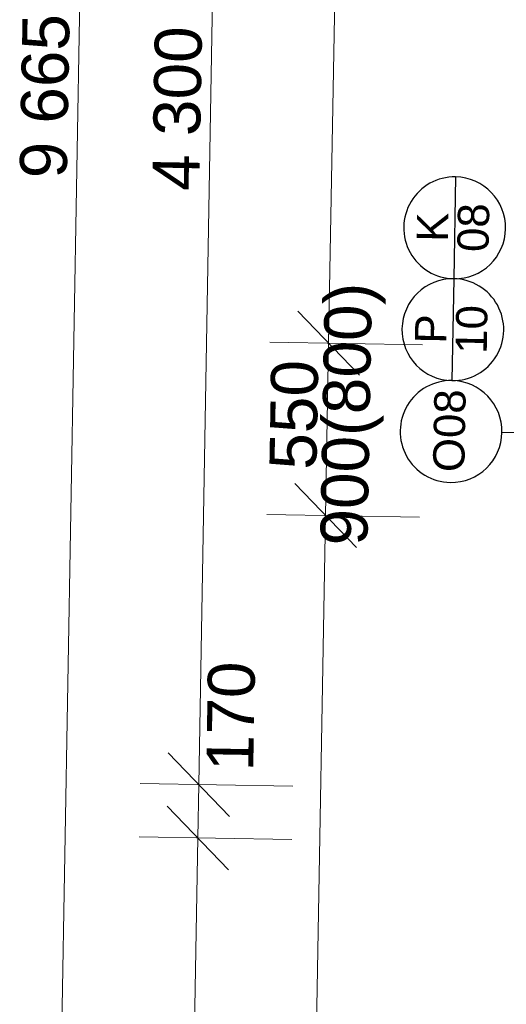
# Model space of a CAD drawing. Header units: millimetres. Extents: x -24674 to 2959, y -2716 to 20653.
# Tile 27 of 161: x -22201 to -20647, y 2320 to 5462. Entities that reach past the tile are written whole.
import ezdxf

# ---------------------------------------------------------------- set-up
doc = ezdxf.new("R2010")
doc.units = ezdxf.units.MM
doc.header["$MEASUREMENT"] = 0
for name, color, linetype in [('9._POHLED ZÁPADNÍ_1_Kóty - SP', 7, 'Continuous'), ('9._POHLED ZÁPADNÍ_1_Nové_Otvory – Značky oken', 7, 'Continuous'), ('9._POHLED ZÁPADNÍ_1_Otvory – Značky oken', 7, 'Continuous')]:
    doc.layers.add(name, color=color, linetype=linetype)
doc.styles.add('GENEROVANÝ_STYL_1', font='txt')
doc.styles.add('GENEROVANÝ_STYL_2', font='txt')

msp = doc.modelspace()

# ---------------------------------------------------------------- linework, layer by layer
at = {"layer": '9._POHLED ZÁPADNÍ_1_Kóty - SP', "color": 154, "linetype": 'Continuous', "lineweight": 13}
for p, q in [((-22099.2, 378.2), (-21929, 10042.3)), ((-21214.4, 4429.8), (-21115.9, 10028)), ((-21629, 3021.3), (-21553.3, 7320.3)), ((-21312.7, 4531.6), (-21116.2, 4328.1)), ((-20914.5, 4424.5), (-21401.9, 4433.1)), ((-21224.1, 3879.9), (-21214.4, 4429.8)), ((-21322.3, 3981.6), (-21125.9, 3778.1)), ((-20924.2, 3874.6), (-21411.6, 3883.2)), ((-21286, 363.9), (-21224.1, 3879.9)), ((-21727.2, 3123), (-21530.8, 2919.5)), ((-21329, 3016), (-21816.5, 3024.6)), ((-21632, 2851.3), (-21629, 3021.3)), ((-21730.2, 2953.1), (-21533.8, 2749.6)), ((-21332, 2846), (-21819.5, 2854.6)), ((-21675.7, 370.7), (-21632, 2851.3))]:
    msp.add_line(p, q, dxfattribs=at)
at = {"layer": '9._POHLED ZÁPADNÍ_1_Nové_Otvory – Značky oken', "color": 1, "linetype": 'Continuous', "lineweight": 25}
for p, q in [((-20809.2, 4960.3), (-20814.9, 4635.3)), ((-20814.9, 4635.3), (-20820.6, 4310.4)), ((-19889.5, 4131.4), (-20661, 4145))]:
    msp.add_line(p, q, dxfattribs=at)
at = {"layer": '9._POHLED ZÁPADNÍ_1_Nové_Otvory – Značky oken', "color": 1, "linetype": 'Continuous', "lineweight": 25, "flags": 128}
for points in [[(-20814.9, 4635.3, 1), (-20809.2, 4960.3, 1)], [(-20820.6, 4310.4, 1), (-20814.9, 4635.3, 1)], [(-20826.3, 3985.4, 1), (-20820.6, 4310.4, 1)]]:
    msp.add_lwpolyline(points, format="xyb", close=True, dxfattribs=at)

# ---------------------------------------------------------------- texts
at = {"layer": '9._POHLED ZÁPADNÍ_1_Kóty - SP', "color": 154, "linetype": 'Continuous', "lineweight": 13, "char_height": 150, "attachment_point": 7, "rotation": 88.9912, "style": 'GENEROVANÝ_STYL_2'}
for s, insert, width in [('\\A1;{\\pql;\\fArial|b0|i0|c0|p38;9 665}', (-22048.6, 4954.4), 512.914), ('\\A1;{\\pql;\\fArial|b0|i0|c0|p38;4\xa0300}', (-21625.7, 4914.9), 512.914), ('\\A1;{\\pql;\\fArial|b0|i0|c0|p38;900(800)}', (-21045.8, 3782.2), 820.115), ('\\A1;{\\pql;\\fArial|b0|i0|c0|p38;550}', (-21251.6, 4025.2), 341.487), ('\\A1;{\\pql;\\fArial|b0|i0|c0|p38;170}', (-21453.2, 3063), 341.487)]:
    msp.add_mtext(s, dxfattribs=dict(at, insert=insert, width=width))
at = {"layer": '9._POHLED ZÁPADNÍ_1_Otvory – Značky oken', "color": 1, "linetype": 'Continuous', "lineweight": 25, "char_height": 100, "attachment_point": 4, "rotation": 88.9912, "style": 'GENEROVANÝ_STYL_1'}
for s, insert in [('\\A1;{\\pql;\\pt0;\\fArial|b0|i0|c238|p38;K}', (-20883.5, 4753.3)), ('\\A1;{\\pql;\\pt0;\\fArial|b0|i0|c238|p38;08}', (-20753.3, 4720.8)), ('\\A1;{\\pql;\\pt0;\\fArial|b0|i0|c238|p38;10}', (-20759, 4395.9)), ('\\A1;{\\pql;\\pt0;\\fArial|b0|i0|c238|p38;P}', (-20889.3, 4428.4)), ('\\A1;{\\pql;\\pt0;\\fArial|b0|i0|c238|p38;O08}', (-20830.6, 4018.6))]:
    msp.add_mtext(s, dxfattribs=dict(at, insert=insert))

doc.saveas('drawing.dxf')
